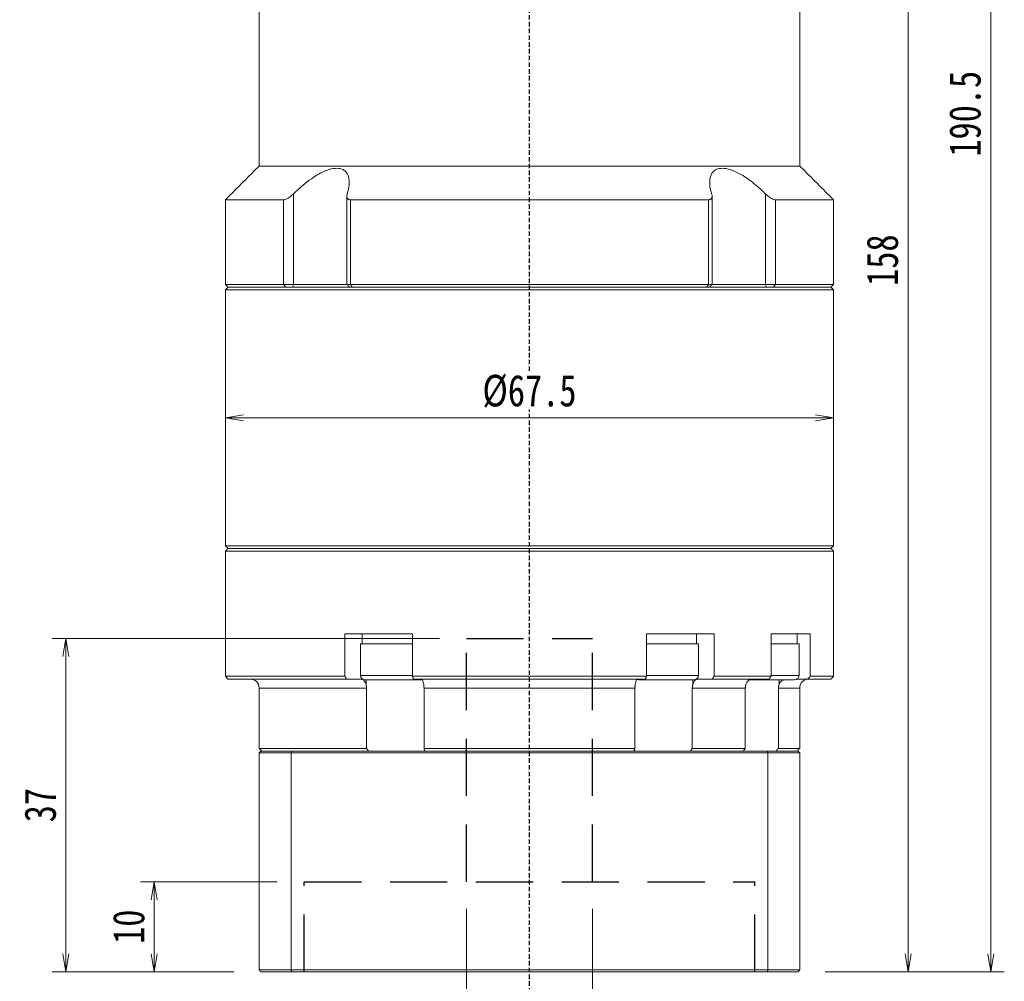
# Model space of a CAD drawing. Header units: millimetres. Extents: x -4 to 491, y -17 to 331.
# Tile 5 of 7: x 236 to 345, y 100 to 207. Entities that reach past the tile are written whole.
import ezdxf

# ---------------------------------------------------------------- set-up
doc = ezdxf.new("R2010")
doc.units = ezdxf.units.MM
doc.linetypes.add('DASHED', pattern=[0.75, 0.5, -0.25])
doc.linetypes.add('DASHED2', pattern=[9.525, 6.35, -3.175])
doc.layers.add('4虚线层', color=6, linetype='DASHED2')
doc.layers.add('尺寸线层', color=3, linetype='Continuous', lineweight=18)
doc.styles.add('宋体', font='SimSun.ttf', dxfattribs={"width": 0.8})
doc.dimstyles.new('A水平标注$0', dxfattribs={"dimtxt": 3.5, "dimasz": 2, "dimexe": 1.5, "dimexo": 3, "dimgap": 1.1, "dimtad": 1, "dimtoh": 1, "dimdec": 4, "dimdsep": 46, "dimtxsty": '宋体', "dimblk": 'OPEN', "dimcen": 3, "dimclrd": 3, "dimclre": 3, "dimclrt": 6, "dimadec": 0, "dimazin": 0, "dimtm": 1e-09, "dimtfac": 1, "dimtdec": 4, "dimtix": 1, "dimtmove": 0, "dimatfit": 3, "dimldrblk": 'OPEN', "dimfxl": 0, "dimlwd": 13, "dimlwe": 13, "dimarcsym": 0})

# ---------------------------------------------------------------- blocks, each defined once
blk = doc.blocks.new('_Open')
at = {"color": 0, "linetype": 'ByBlock', "lineweight": -2}
for p, q in [((-1, 0.167), (0, 0)), ((-1, -0.167), (0, 0)), ((0, 0), (-1, 0))]:
    blk.add_line(p, q, dxfattribs=at)
blk = doc.blocks.new('*D33')
at = {"layer": 'Defpoints', "color": 0, "transparency": 16777216}
for p in [(327.81, 259.26), (322.11, 101.26), (334.34, 101.26)]:
    blk.add_point(p, dxfattribs=at)
at = {"layer": '尺寸线层', "color": 3, "lineweight": 13, "transparency": 16777216}
for p, q in [((330.81, 259.26), (335.84, 259.26)), ((334.34, 257.26), (334.34, 103.26)), ((325.11, 101.26), (335.84, 101.26))]:
    blk.add_line(p, q, dxfattribs=at)
at = {"layer": '尺寸线层', "color": 3, "lineweight": 13, "transparency": 16777216, "xscale": 2, "yscale": 2, "zscale": 2}
for p, rotation in [((334.34, 259.26), 90), ((334.34, 101.26), 270)]:
    blk.add_blockref('_Open', p, dxfattribs=dict(at, rotation=rotation))
at = {"layer": '尺寸线层', "color": 6, "transparency": 16777216, "insert": (331.49, 180.26), "char_height": 3.5, "attachment_point": 5, "rotation": 90, "style": '宋体', "bg_fill": 3, "box_fill_scale": 1.1, "bg_fill_color": 256, "bg_fill_true_color": 13158600, "bg_fill_transparency": 0}
blk.add_mtext('158', dxfattribs=at)
blk = doc.blocks.new('*D34')
at = {"layer": 'Defpoints', "color": 0, "transparency": 16777216}
for p in [(324.81, 291.76), (322.11, 101.26), (343.51, 101.26)]:
    blk.add_point(p, dxfattribs=at)
at = {"layer": '尺寸线层', "color": 3, "lineweight": 13, "transparency": 16777216}
for p, q in [((327.81, 291.76), (345.01, 291.76)), ((343.51, 289.76), (343.51, 103.26)), ((325.11, 101.26), (345.01, 101.26))]:
    blk.add_line(p, q, dxfattribs=at)
at = {"layer": '尺寸线层', "color": 3, "lineweight": 13, "transparency": 16777216, "xscale": 2, "yscale": 2, "zscale": 2}
for p, rotation in [((343.51, 291.76), 90), ((343.51, 101.26), 270)]:
    blk.add_blockref('_Open', p, dxfattribs=dict(at, rotation=rotation))
at = {"layer": '尺寸线层', "color": 6, "transparency": 16777216, "insert": (340.66, 196.51), "char_height": 3.5, "attachment_point": 5, "rotation": 90, "style": '宋体', "bg_fill": 3, "box_fill_scale": 1.1, "bg_fill_color": 256, "bg_fill_true_color": 13158600, "bg_fill_transparency": 0}
blk.add_mtext('190.5', dxfattribs=at)
blk = doc.blocks.new('*D42')
at = {"layer": 'Defpoints', "color": 0, "transparency": 16777216}
for p in [(267.31, 101.26), (317.31, 101.26), (317.31, 84.6)]:
    blk.add_point(p, dxfattribs=at)
at = {"layer": '尺寸线层', "color": 3, "lineweight": 13, "transparency": 16777216}
for p, q in [((267.31, 98.26), (267.31, 83.1)), ((317.31, 98.26), (317.31, 83.1)), ((269.31, 84.6), (315.31, 84.6))]:
    blk.add_line(p, q, dxfattribs=at)
at = {"layer": '尺寸线层', "color": 3, "lineweight": 13, "transparency": 16777216, "xscale": 2, "yscale": 2, "zscale": 2, "rotation": 180}
blk.add_blockref('_Open', (267.31, 84.6), dxfattribs=at)
at = {"layer": '尺寸线层', "color": 3, "lineweight": 13, "transparency": 16777216, "xscale": 2, "yscale": 2, "zscale": 2}
blk.add_blockref('_Open', (317.31, 84.6), dxfattribs=at)
at = {"layer": '尺寸线层', "color": 6, "transparency": 16777216, "insert": (292.31, 87.54), "char_height": 3.5, "attachment_point": 5, "style": '宋体', "bg_fill": 3, "box_fill_scale": 1.1, "bg_fill_color": 257, "bg_fill_transparency": 0}
blk.add_mtext('%%C50E7', dxfattribs=at)
blk = doc.blocks.new('*D43')
at = {"layer": 'Defpoints', "color": 0, "transparency": 16777216}
for p in [(285.31, 111.26), (299.31, 111.26), (299.31, 92.35)]:
    blk.add_point(p, dxfattribs=at)
at = {"layer": '尺寸线层', "color": 3, "lineweight": 13, "transparency": 16777216}
for p, q in [((285.31, 108.26), (285.31, 90.85)), ((299.31, 108.26), (299.31, 90.85)), ((287.31, 92.35), (297.31, 92.35))]:
    blk.add_line(p, q, dxfattribs=at)
at = {"layer": '尺寸线层', "color": 3, "lineweight": 13, "transparency": 16777216, "xscale": 2, "yscale": 2, "zscale": 2, "rotation": 180}
blk.add_blockref('_Open', (285.31, 92.35), dxfattribs=at)
at = {"layer": '尺寸线层', "color": 3, "lineweight": 13, "transparency": 16777216, "xscale": 2, "yscale": 2, "zscale": 2}
blk.add_blockref('_Open', (299.31, 92.35), dxfattribs=at)
at = {"layer": '尺寸线层', "color": 6, "transparency": 16777216, "insert": (292.31, 95.2), "char_height": 3.5, "attachment_point": 5, "style": '宋体', "bg_fill": 3, "box_fill_scale": 1.1, "bg_fill_color": 256, "bg_fill_true_color": 13158600, "bg_fill_transparency": 0}
blk.add_mtext('%%C14G6', dxfattribs=at)
blk = doc.blocks.new('*D44')
at = {"layer": 'Defpoints', "color": 0, "transparency": 16777216}
for p in [(267.31, 111.26), (250.66, 101.26), (262.51, 101.26)]:
    blk.add_point(p, dxfattribs=at)
at = {"layer": '尺寸线层', "color": 3, "lineweight": 13, "transparency": 16777216}
for p, q in [((264.31, 111.26), (249.16, 111.26)), ((250.66, 109.26), (250.66, 103.26)), ((259.51, 101.26), (249.16, 101.26))]:
    blk.add_line(p, q, dxfattribs=at)
at = {"layer": '尺寸线层', "color": 3, "lineweight": 13, "transparency": 16777216, "xscale": 2, "yscale": 2, "zscale": 2}
for p, rotation in [((250.66, 111.26), 90), ((250.66, 101.26), 270)]:
    blk.add_blockref('_Open', p, dxfattribs=dict(at, rotation=rotation))
at = {"layer": '尺寸线层', "color": 6, "transparency": 16777216, "insert": (247.85, 106.26), "char_height": 3.5, "attachment_point": 5, "rotation": 90, "style": '宋体', "bg_fill": 3, "box_fill_scale": 1.1, "bg_fill_color": 257, "bg_fill_transparency": 0}
blk.add_mtext('10', dxfattribs=at)
blk = doc.blocks.new('*D45')
at = {"layer": 'Defpoints', "color": 0, "transparency": 16777216}
for p in [(285.31, 138.26), (240.85, 101.26), (262.51, 101.26)]:
    blk.add_point(p, dxfattribs=at)
at = {"layer": '尺寸线层', "color": 3, "lineweight": 13, "transparency": 16777216}
for p, q in [((282.31, 138.26), (239.35, 138.26)), ((240.85, 136.26), (240.85, 103.26)), ((259.51, 101.26), (239.35, 101.26))]:
    blk.add_line(p, q, dxfattribs=at)
at = {"layer": '尺寸线层', "color": 3, "lineweight": 13, "transparency": 16777216, "xscale": 2, "yscale": 2, "zscale": 2}
for p, rotation in [((240.85, 138.26), 90), ((240.85, 101.26), 270)]:
    blk.add_blockref('_Open', p, dxfattribs=dict(at, rotation=rotation))
at = {"layer": '尺寸线层', "color": 6, "transparency": 16777216, "insert": (238.03, 119.76), "char_height": 3.5, "attachment_point": 5, "rotation": 90, "style": '宋体', "bg_fill": 3, "box_fill_scale": 1.1, "bg_fill_color": 257, "bg_fill_transparency": 0}
blk.add_mtext('37', dxfattribs=at)
blk = doc.blocks.new('*D46')
at = {"layer": 'Defpoints', "color": 0, "transparency": 16777216}
for p in [(258.56, 162.76), (258.56, 162.76), (326.06, 162.76)]:
    blk.add_point(p, dxfattribs=at)
at = {"layer": '尺寸线层', "color": 3, "lineweight": 13, "transparency": 16777216}
for p, q in [((258.56, 165.76), (258.56, 164.26)), ((326.06, 165.76), (326.06, 164.26)), ((324.06, 162.76), (260.56, 162.76))]:
    blk.add_line(p, q, dxfattribs=at)
at = {"layer": '尺寸线层', "color": 3, "lineweight": 13, "transparency": 16777216, "xscale": 2, "yscale": 2, "zscale": 2, "rotation": 180}
blk.add_blockref('_Open', (258.56, 162.76), dxfattribs=at)
at = {"layer": '尺寸线层', "color": 3, "lineweight": 13, "transparency": 16777216, "xscale": 2, "yscale": 2, "zscale": 2}
blk.add_blockref('_Open', (326.06, 162.76), dxfattribs=at)
at = {"layer": '尺寸线层', "color": 6, "transparency": 16777216, "insert": (292.31, 165.7), "char_height": 3.5, "attachment_point": 5, "style": '宋体', "bg_fill": 3, "box_fill_scale": 1.1, "bg_fill_color": 257, "bg_fill_transparency": 0}
blk.add_mtext('%%c67.5', dxfattribs=at)

msp = doc.modelspace()

# ---------------------------------------------------------------- linework, layer by layer
at = {"color": 1, "linetype": 'DASHED'}
msp.add_line((292.31127, 96.70604), (292.31127, 215.25774), dxfattribs=at)
at = {"color": 7, "linetype": 'Continuous', "lineweight": 15}
for p, q in [((265.01939, 186.95774), (258.56127, 186.95774)), ((265.01939, 186.95774), (265.01939, 177.55774)), ((266.12969, 177.55774), (266.12969, 187.62718)), ((312.16614, 186.95774), (272.4564, 186.95774)), ((272.4564, 177.55774), (272.4564, 186.95774)), ((312.16614, 186.95774), (312.16614, 177.55774)), ((318.49285, 187.62718), (318.49285, 177.55774)), ((319.60315, 177.55774), (319.60315, 186.95774)), ((265.01939, 177.55774), (258.56127, 177.55774)), ((292.31127, 177.25774), (258.86127, 177.25774)), ((258.86127, 177.25774), (265.26199, 177.25774)), ((266.12969, 177.55774), (265.01939, 177.55774)), ((265.26199, 177.25774), (265.01939, 177.55774)), ((266.0392, 177.25774), (266.12969, 177.55774)), ((272.04469, 177.55774), (266.12969, 177.55774)), ((272.4564, 177.55774), (272.04469, 177.55774)), ((312.16614, 177.55774), (272.4564, 177.55774)), ((272.63288, 177.25774), (272.4564, 177.55774)), ((272.63288, 177.25774), (311.98966, 177.25774)), ((312.16614, 177.55774), (311.98966, 177.25774)), ((312.57785, 177.55774), (312.16614, 177.55774)), ((318.49285, 177.55774), (312.57785, 177.55774)), ((318.49285, 177.55774), (318.58334, 177.25774)), ((319.60315, 177.55774), (318.49285, 177.55774)), ((319.60315, 177.55774), (319.36055, 177.25774)), ((258.56127, 176.95774), (292.31127, 176.95774)), ((258.56127, 147.95774), (292.31127, 147.95774)), ((292.31127, 148.25774), (258.86127, 148.25774)), ((271.82448, 138.75774), (271.82448, 134.05774)), ((271.82448, 138.75774), (274.91763, 138.75774)), ((275.96028, 138.75774), (274.91763, 138.75774)), ((275.96028, 138.75774), (279.32719, 138.75774)), ((279.32719, 134.05774), (279.32719, 138.75774)), ((305.29535, 138.75774), (305.29535, 134.05774)), ((305.29535, 138.75774), (308.66226, 138.75774)), ((309.70491, 138.75774), (308.66226, 138.75774)), ((309.70491, 138.75774), (312.79806, 138.75774)), ((312.79806, 134.05774), (312.79806, 138.75774)), ((319.13204, 138.75774), (319.13204, 134.05774)), ((319.13204, 138.75774), (321.23399, 138.75774)), ((277.06127, 137.65774), (273.56127, 137.65774)), ((279.32719, 137.65774), (277.06127, 137.65774)), ((310.59236, 137.65774), (305.29535, 137.65774)), ((311.06127, 137.65774), (310.59236, 137.65774)), ((271.82448, 134.05774), (258.56127, 134.05774)), ((258.86127, 133.75774), (272.01752, 133.75774)), ((272.01752, 133.75774), (273.59417, 133.75774)), ((277.06127, 134.15774), (273.56127, 134.15774)), ((274.06127, 133.65774), (277.06127, 133.65774)), ((274.1886, 133.65774), (274.1886, 133.14112)), ((279.32719, 134.15774), (277.06127, 134.15774)), ((277.06127, 133.65774), (280.06127, 133.65774)), ((305.29535, 134.05774), (279.32719, 134.05774)), ((279.42991, 133.75774), (305.19263, 133.75774)), ((304.56127, 133.65774), (310.15935, 133.65774)), ((310.59236, 134.15774), (305.29535, 134.15774)), ((310.15935, 133.65774), (310.56127, 133.65774)), ((310.43394, 133.65774), (310.43394, 133.14112)), ((311.06127, 134.15774), (310.59236, 134.15774)), ((311.02837, 133.75774), (312.60502, 133.75774)), ((312.60502, 133.75774), (318.90199, 133.75774)), ((319.13204, 134.05774), (312.79806, 134.05774)), ((320.00762, 133.65774), (320.00762, 133.14112)), ((262.31127, 132.75774), (274.23841, 132.75774)), ((274.23841, 132.75774), (274.23841, 126.05774)), ((280.61057, 132.75774), (304.01197, 132.75774)), ((280.61057, 126.05774), (280.61057, 132.75774)), ((304.01197, 132.75774), (304.01197, 126.05774)), ((310.38413, 126.05774), (310.38413, 132.75774)), ((310.38413, 132.75774), (316.25645, 132.75774)), ((316.25645, 132.75774), (316.25645, 126.05774)), ((319.93542, 126.05774), (319.93542, 132.75774)), ((274.23841, 126.05774), (262.31127, 126.05774)), ((265.92946, 125.75774), (262.51127, 125.75774)), ((318.69308, 125.75774), (265.92946, 125.75774)), ((304.01197, 126.05774), (280.61057, 126.05774)), ((316.25645, 126.05774), (310.38413, 126.05774)), ((262.31127, 125.55774), (265.85376, 125.55774)), ((262.31127, 125.55774), (262.31127, 101.45774)), ((265.85376, 125.55774), (265.85376, 101.45774)), ((265.85376, 125.55774), (318.76878, 125.55774)), ((318.76878, 125.55774), (318.76878, 101.45774)), ((265.85376, 101.45774), (262.31127, 101.45774)), ((262.51127, 101.25774), (265.92946, 101.25774)), ((318.76878, 101.45774), (265.85376, 101.45774)), ((265.92946, 101.25774), (318.69308, 101.25774))]:
    msp.add_line(p, q, dxfattribs=at)
for centre, radius, start, end in [((261.31127, 132.75774), 1, 0, 90), ((274.06127, 134.15774), 0.5, 180, 270), ((280.06127, 134.15774), 0.5, 270, 302.4574441), ((304.56127, 134.15774), 0.5, 241.6040712, 270), ((310.56127, 134.15774), 0.5, 270, 0)]:
    msp.add_arc(centre, radius, start, end, dxfattribs=at)
for points in [[(262.31127, 190.70774), (262.31127, 209.55774)], [(258.56127, 186.95774), (262.31127, 190.70774)], [(258.56127, 177.55774), (258.56127, 186.95774)], [(272.04469, 177.55774), (272.04469, 187.36287)], [(312.57785, 187.36243), (312.57785, 177.55774)], [(258.86127, 177.25774), (258.56127, 177.55774)], [(258.56127, 176.95774), (258.86127, 177.25774)], [(272.34469, 177.25774), (272.04469, 177.55774)], [(312.57785, 177.55774), (312.27785, 177.25774)], [(258.56127, 148.55774), (258.56127, 176.95774)], [(258.86127, 148.25774), (258.56127, 148.55774)], [(258.56127, 147.95774), (258.86127, 148.25774)], [(258.56127, 134.05774), (258.56127, 147.95774)], [(273.76127, 137.65774), (273.76127, 138.75774)], [(310.86127, 138.75774), (310.86127, 137.65774)], [(273.56127, 134.15774), (273.56127, 137.65774)], [(311.06127, 137.65774), (311.06127, 134.15774)], [(258.86127, 133.75774), (258.56127, 134.05774)], [(272.01752, 133.75774), (271.82448, 134.05774)], [(279.32719, 134.05774), (279.42991, 133.75774)], [(305.19263, 133.75774), (305.29535, 134.05774)], [(312.79806, 134.05774), (312.60502, 133.75774)], [(318.90199, 133.75774), (319.13204, 134.05774)], [(262.31127, 126.05774), (262.31127, 132.75774)], [(274.1886, 133.14112), (274.23841, 132.75774)], [(280.61057, 132.75774), (280.58512, 133.14112)], [(304.03742, 133.14112), (304.01197, 132.75774)], [(310.38413, 132.75774), (310.43394, 133.14112)], [(316.31459, 133.14112), (316.25645, 132.75774)], [(319.93542, 132.75774), (320.00762, 133.14112)], [(262.61127, 125.75774), (262.31127, 126.05774)], [(262.31127, 125.55774), (262.51127, 125.75774)], [(265.85376, 125.55774), (265.92946, 125.75774)], [(274.44615, 125.75774), (274.23841, 126.05774)], [(280.61057, 126.05774), (280.69643, 125.75774)], [(303.92611, 125.75774), (304.01197, 126.05774)], [(310.38413, 126.05774), (310.17639, 125.75774)], [(316.03736, 125.75774), (316.25645, 126.05774)], [(318.76878, 125.55774), (318.69308, 125.75774)], [(319.93542, 126.05774), (319.64597, 125.75774)], [(262.51127, 101.25774), (262.31127, 101.45774)], [(265.92946, 101.25774), (265.85376, 101.45774)], [(318.69308, 101.25774), (318.76878, 101.45774)]]:
    msp.add_open_spline(points, degree=1, dxfattribs=at)
for points, knots in [([(272.09127, 187.62718), (272.17759, 187.95187), (272.31845, 188.48168), (272.31866, 189.15145), (272.21914, 189.61677), (272.02606, 189.97702), (271.7135, 190.29062), (271.16917, 190.49733), (270.34072, 190.42796), (269.50709, 190.12233), (268.76162, 189.72495), (268.00673, 189.23601), (267.18956, 188.60676), (266.54415, 188.03103), (266.2032, 187.69881), (266.12969, 187.62718)], [0, 0, 0, 0, 1.111823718, 1.814206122, 2.515660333, 3.044836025, 3.573294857, 4.429537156, 5.288250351, 6.104434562, 6.713373, 7.323286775, 8.207714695, 9.093503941, 9.336985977, 9.336985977, 9.336985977, 9.336985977]), ([(318.49285, 187.62718), (318.14886, 187.95187), (317.58757, 188.48168), (316.72821, 189.15145), (316.04008, 189.61677), (315.39773, 189.97702), (314.69768, 190.29062), (313.90081, 190.49733), (313.15686, 190.42796), (312.69831, 190.12233), (312.44716, 189.72495), (312.30796, 189.23601), (312.298, 188.60676), (312.407, 188.03103), (312.50923, 187.69881), (312.53127, 187.62718)], [0, 0, 0, 0, 1.111860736, 1.814266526, 2.515744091, 3.044937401, 3.573413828, 4.429684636, 5.288426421, 6.104637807, 6.713596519, 7.323530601, 8.207987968, 9.093806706, 9.337296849, 9.337296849, 9.337296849, 9.337296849]), ([(266.12969, 187.62718), (266.00578, 187.5132), (265.79264, 187.31716), (265.46971, 187.10637), (265.20868, 186.98162), (265.08205, 186.96564), (265.01939, 186.95774)], [0, 0, 0, 0, 0.461690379, 0.794104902, 1.059065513, 1.318521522, 1.318521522, 1.318521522, 1.318521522]), ([(272.4564, 186.95774), (272.42166, 186.95939), (272.35098, 186.96276), (272.26239, 186.98942), (272.18824, 187.0301), (272.1237, 187.08994), (272.07402, 187.17244), (272.04274, 187.29206), (272.04186, 187.44376), (272.07464, 187.56543), (272.09127, 187.62718)], [0, 0, 0, 0, 0.0845501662, 0.1720244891, 0.2564971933, 0.3430793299, 0.4605833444, 0.5814376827, 0.7507540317, 0.9252792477, 0.9252792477, 0.9252792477, 0.9252792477]), ([(312.53127, 187.62718), (312.54677, 187.57052), (312.57813, 187.45584), (312.5811, 187.31121), (312.55583, 187.19236), (312.5116, 187.10676), (312.44858, 187.04028), (312.37258, 186.9943), (312.27891, 186.96364), (312.20419, 186.95973), (312.16614, 186.95774)], [0, 0, 0, 0, 0.1600222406, 0.3238934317, 0.4391565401, 0.5570675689, 0.6488337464, 0.7429943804, 0.8324760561, 0.925298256, 0.925298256, 0.925298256, 0.925298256]), ([(319.60315, 186.95774), (319.5444, 186.96474), (319.42717, 186.97872), (319.17753, 187.09258), (318.84828, 187.30147), (318.62481, 187.50625), (318.49285, 187.62718)], [0, 0, 0, 0, 0.244975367, 0.488865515, 0.828599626, 1.318556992, 1.318556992, 1.318556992, 1.318556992]), ([(273.59417, 133.75774), (273.6188, 133.75638), (273.71555, 133.75107), (273.88122, 133.67357), (274.06003, 133.47505), (274.15153, 133.27395), (274.18441, 133.15614), (274.1886, 133.14112)], [0, 0, 0, 0, 0.0898846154, 0.3530449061, 0.6161572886, 0.8790264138, 0.9174460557, 0.9174460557, 0.9174460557, 0.9174460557]), ([(280.58512, 133.14112), (280.56689, 133.24064), (280.53041, 133.43985), (280.43676, 133.64904), (280.34511, 133.74664), (280.28779, 133.75498), (280.26883, 133.75774)], [0, 0, 0, 0, 0.2094481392, 0.4192300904, 0.6292069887, 0.7329719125, 0.7329719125, 0.7329719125, 0.7329719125]), ([(304.35371, 133.75774), (304.34061, 133.75638), (304.28913, 133.75107), (304.20098, 133.67357), (304.10584, 133.47505), (304.05715, 133.27395), (304.03965, 133.15614), (304.03742, 133.14112)], [0, 0, 0, 0, 0.0718302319, 0.2821316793, 0.4923948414, 0.7024636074, 0.7331662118, 0.7331662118, 0.7331662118, 0.7331662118]), ([(310.43394, 133.14112), (310.46818, 133.24061), (310.53673, 133.43978), (310.71269, 133.64898), (310.88494, 133.74662), (310.99271, 133.75497), (311.02837, 133.75774)], [0, 0, 0, 0, 0.2619701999, 0.5244550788, 0.7871838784, 0.9171158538, 0.9171158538, 0.9171158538, 0.9171158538]), ([(317.02301, 133.75774), (316.99366, 133.75638), (316.87836, 133.75107), (316.68091, 133.67357), (316.46783, 133.47505), (316.35877, 133.27395), (316.31959, 133.15614), (316.31459, 133.14112)], [0, 0, 0, 0, 0.098305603, 0.386120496, 0.673882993, 0.961379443, 1.003398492, 1.003398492, 1.003398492, 1.003398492]), ([(320.00762, 133.14112), (320.05826, 133.23888), (320.15962, 133.43456), (320.34355, 133.60877), (320.46588, 133.65029), (320.48781, 133.65774)], [0, 0, 0, 0, 0.3267769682, 0.6540747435, 0.7255650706, 0.7255650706, 0.7255650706, 0.7255650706])]:
    msp.add_open_spline(points, degree=3, knots=knots, dxfattribs=at)
at = {"layer": '4虚线层', "color": 6}
for p, q in [((285.31127, 138.25774), (299.31127, 138.25774)), ((285.31127, 111.25774), (285.31127, 138.25774)), ((299.31127, 111.25774), (299.31127, 138.25774)), ((267.31127, 111.25774), (317.31127, 111.25774)), ((267.31127, 101.25774), (267.31127, 111.25774)), ((317.31127, 101.25774), (317.31127, 111.25774))]:
    msp.add_line(p, q, dxfattribs=at)

# ---------------------------------------------------------------- dimensions: what is measured, and where the dimension line sits
at = {"layer": '尺寸线层'}
dim = msp.add_linear_dim(base=(334.34414, 101.25774), p1=(327.81127, 259.25774), p2=(322.11127, 101.25774), angle=270, dimstyle='A水平标注$0', dxfattribs=at)
dim.commit()
dim.dimension.update_dxf_attribs({"geometry": '*D33', "text_midpoint": (331.49414, 180.25774)})

# ---------------------------------------------------------------- next in the draw order: dimensions: what is measured, and where the dimension line sits
dim = msp.add_linear_dim(base=(343.50905, 101.25774), p1=(324.81127, 291.75774), p2=(322.11127, 101.25774), angle=270, dimstyle='A水平标注$0', dxfattribs=at)
dim.commit()
dim.dimension.update_dxf_attribs({"geometry": '*D34', "text_midpoint": (340.65905, 196.50774)})
dim = msp.add_linear_dim(base=(317.31127, 84.5998), p1=(267.31127, 101.25774), p2=(317.31127, 101.25774), text='%%C<>E7', dimstyle='A水平标注$0', override={"dimblk": 'Open', "dimtfill": 1, "dimtfillclr": 256}, dxfattribs=at)
dim.commit()
dim.dimension.update_dxf_attribs({"geometry": '*D42', "text_midpoint": (292.31127, 87.53849)})

# ---------------------------------------------------------------- next in the draw order: linework, layer by layer
at = {"color": 7, "linetype": 'Continuous', "lineweight": 15}
for p, q in [((322.31127, 190.70774), (262.31127, 190.70774)), ((326.06127, 186.95774), (319.60315, 186.95774)), ((325.76127, 177.25774), (292.31127, 177.25774)), ((319.36055, 177.25774), (325.76127, 177.25774)), ((326.06127, 177.55774), (319.60315, 177.55774)), ((292.31127, 176.95774), (326.06127, 176.95774)), ((326.06127, 148.55774), (258.56127, 148.55774)), ((258.86127, 148.25774), (325.76127, 148.25774)), ((325.76127, 148.25774), (292.31127, 148.25774)), ((292.31127, 147.95774), (326.06127, 147.95774)), ((321.83596, 138.75774), (321.23399, 138.75774)), ((321.83596, 138.75774), (323.46374, 138.75774)), ((323.46374, 134.05774), (323.46374, 138.75774)), ((322.22504, 137.65774), (319.13204, 137.65774)), ((316.67003, 133.65774), (321.72504, 133.65774)), ((322.22504, 134.15774), (319.13204, 134.15774)), ((322.02504, 133.75774), (323.18153, 133.75774)), ((323.18153, 133.75774), (325.76127, 133.75774)), ((326.06127, 134.05774), (323.46374, 134.05774)), ((319.93542, 132.75774), (322.31127, 132.75774)), ((322.11127, 125.75774), (318.69308, 125.75774)), ((322.31127, 126.05774), (319.93542, 126.05774)), ((318.76878, 125.55774), (322.31127, 125.55774)), ((322.31127, 125.55774), (322.31127, 101.45774)), ((318.69308, 101.25774), (322.11127, 101.25774)), ((322.31127, 101.45774), (318.76878, 101.45774))]:
    msp.add_line(p, q, dxfattribs=at)
for centre, radius, start, end in [((321.72504, 134.15774), 0.5, 270, 0), ((323.31127, 132.75774), 1, 90, 180)]:
    msp.add_arc(centre, radius, start, end, dxfattribs=at)
for points in [[(322.31127, 209.55774), (322.31127, 190.70774)], [(322.31127, 190.70774), (326.06127, 186.95774)], [(326.06127, 186.95774), (326.06127, 177.55774)], [(326.06127, 177.55774), (325.76127, 177.25774)], [(325.76127, 177.25774), (326.06127, 176.95774)], [(326.06127, 176.95774), (326.06127, 148.55774)], [(326.06127, 148.55774), (325.76127, 148.25774)], [(325.76127, 148.25774), (326.06127, 147.95774)], [(326.06127, 147.95774), (326.06127, 134.05774)], [(322.02504, 138.75774), (322.02504, 137.65774)], [(322.22504, 137.65774), (322.22504, 134.15774)], [(323.46374, 134.05774), (323.18153, 133.75774)], [(326.06127, 134.05774), (325.76127, 133.75774)], [(322.31127, 132.75774), (322.31127, 126.05774)], [(322.31127, 126.05774), (322.01127, 125.75774)], [(322.11127, 125.75774), (322.31127, 125.55774)], [(322.31127, 101.45774), (322.11127, 101.25774)]]:
    msp.add_open_spline(points, degree=1, dxfattribs=at)

# ---------------------------------------------------------------- next in the draw order: dimensions: what is measured, and where the dimension line sits
at = {"layer": '尺寸线层'}
dim = msp.add_linear_dim(base=(250.66128, 101.25774), p1=(267.31127, 111.25774), p2=(262.51127, 101.25774), angle=90, dimstyle='A水平标注$0', override={"dimblk": 'Open', "dimtfill": 1, "dimtfillclr": 256}, dxfattribs=at)
dim.commit()
dim.dimension.update_dxf_attribs({"geometry": '*D44', "text_midpoint": (250.66128, 106.25774), "dimtype": 160})
dim = msp.add_linear_dim(base=(299.31127, 92.34813), p1=(285.31127, 111.25774), p2=(299.31127, 111.25774), text='%%C<>G6', dimstyle='A水平标注$0', dxfattribs=at)
dim.commit()
dim.dimension.update_dxf_attribs({"geometry": '*D43', "text_midpoint": (292.31127, 92.34813), "dimtype": 160})

# ---------------------------------------------------------------- next in the draw order: dimensions: what is measured, and where the dimension line sits
dim = msp.add_linear_dim(base=(258.56127, 162.75774), p1=(326.06127, 162.75774), p2=(258.56127, 162.75774), text='%%c<>', dimstyle='A水平标注$0', override={"dimblk": 'Open', "dimtfill": 1, "dimtfillclr": 256}, dxfattribs=at)
dim.commit()
dim.dimension.update_dxf_attribs({"geometry": '*D46', "text_midpoint": (292.31127, 165.69642)})
dim = msp.add_linear_dim(base=(240.8453, 101.25774), p1=(285.31127, 138.25774), p2=(262.51127, 101.25774), angle=90, dimstyle='A水平标注$0', override={"dimblk": 'Open', "dimtfill": 1, "dimtfillclr": 256}, dxfattribs=at)
dim.commit()
dim.dimension.update_dxf_attribs({"geometry": '*D45', "text_midpoint": (240.8453, 119.75774), "dimtype": 160})

doc.saveas('drawing.dxf')
